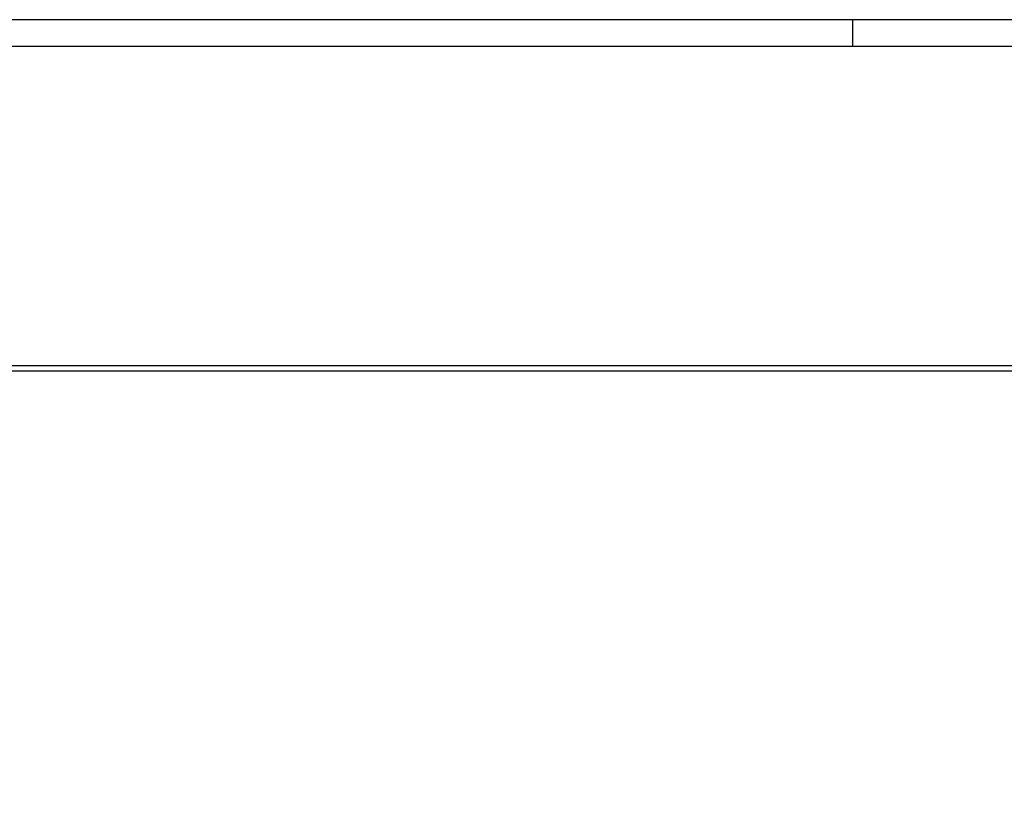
# Model space of a CAD drawing. Header units: metres. Extents: x 0 to 0.84, y 0 to 0.297.
# Tile 23 of 59: x 0.225 to 0.408, y 0.15 to 0.297. Entities that reach past the tile are written whole.
import ezdxf

# ---------------------------------------------------------------- set-up
doc = ezdxf.new("R2010")
doc.units = ezdxf.units.M
doc.layers.add('Standard', color=7, linetype='Continuous', lineweight=25)

msp = doc.modelspace()

# ---------------------------------------------------------------- linework, layer by layer
at = {"layer": 'Standard', "color": 7, "linetype": 'Continuous', "lineweight": 25, "transparency": 33554687}
msp.add_line((0.38, 0.297), (0.38, 0.292), dxfattribs=at)
for points in [[(0, 0), (0.84, 0), (0.84, 0.297), (0, 0.297), (0, 0)], [(0.005, 0.005), (0.835, 0.005), (0.835, 0.292), (0.005, 0.292), (0.005, 0.005)]]:
    msp.add_lwpolyline(points, close=True, dxfattribs=at)
at = {"layer": 'Standard', "color": 254, "linetype": 'Continuous', "lineweight": 25, "true_color": 0xc4c4ff, "transparency": 33554687}
for points in [[(0.04984, 0.0286), (0.51774, 0.0286), (0.51774, 0.2326), (0.04984, 0.2326), (0.04984, 0.0286)], [(0.05084, 0.0296), (0.51674, 0.0296), (0.51674, 0.2316), (0.05084, 0.2316), (0.05084, 0.0296)]]:
    msp.add_lwpolyline(points, dxfattribs=at)

doc.saveas('drawing.dxf')
